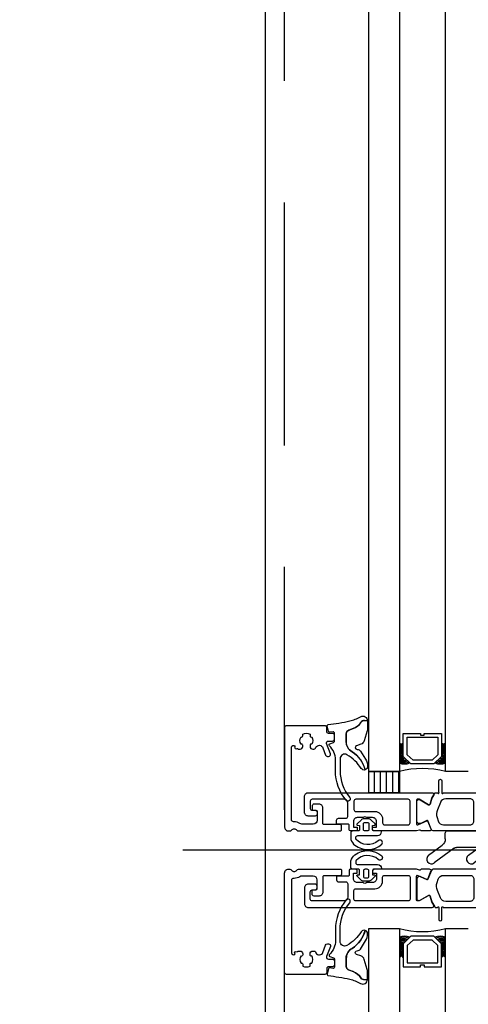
# Model space of a CAD drawing. Header units: millimetres. Extents: x 247761 to 294611, y 172579 to 236863.
# Tile 100 of 256: x 249656 to 249774, y 186190 to 186447. Entities that reach past the tile are written whole.
import ezdxf

# ---------------------------------------------------------------- set-up
doc = ezdxf.new("R2010")
doc.units = ezdxf.units.MM
doc.linetypes.add('ČÁRKOVANÁ', pattern=[19.05, 12.7, -6.35])
for name, color, linetype in [('FASÁDA DETAILNÍ', 4, 'Continuous'), ('KOTY 50', 7, 'Continuous'), ('NOVA', 240, 'Continuous')]:
    doc.layers.add(name, color=color, linetype=linetype)
doc.styles.add('CS-ROMANS', font='romans.shx', dxfattribs={"width": 0.75, "oblique": 5})
doc.dimstyles.new('A_KÓTA_50', dxfattribs={"dimtxt": 110, "dimasz": 2, "dimexe": 100, "dimexo": 1500, "dimgap": 40, "dimtad": 1, "dimrnd": 1, "dimdsep": 46, "dimtxsty": 'CS-ROMANS', "dimblk": 'KOT_CARA20', "dimcen": 45, "dimse1": 1, "dimse2": 1, "dimclrd": 256, "dimclre": 256, "dimclrt": 256, "dimadec": 0, "dimazin": 0, "dimtfac": 1, "dimtix": 1, "dimtmove": 2, "dimatfit": 3, "dimldrblk": 'OBLIQUE', "dimfxl": 0, "dimtolj": 1, "dimarcsym": 0})
pattern_1 = [(270, (42491.357, 2559.5789), (1.5875, -8e-16), [])]

# ---------------------------------------------------------------- blocks, each defined once
blk = doc.blocks.new('433270')
blk.add_lwpolyline([(1, 0, 0.414364), (0, -1), (0, -1.4, 0.255924), (0.23, -1.83, -0.547723), (0.23, -3.17, 0.255924), (0, -3.6), (0, -14.6, 0.414214), (0.3, -14.9), (1.2, -14.9, 0.414214), (1.7, -14.4), (1.7, -10.3, -0.414214), (2, -10), (6, -10, 0.414248), (7, -9), (7, -7.7, 0.414179), (6.5, -7.2), (5.7, -7.2, 0.414232), (5.4, -7.5), (5.4, -8.2, -0.414198), (5.1, -8.5), (2.8, -8.5, -0.414204), (1.8, -7.5), (1.8, -4.49, -0.147432), (1.97, -3.94, 0.147461), (2.4, -2.5), (2.4, -2.3, -0.414214), (2.9, -1.8), (21.87, -1.8, -0.668178), (22.22, -2.65), (22.16, -2.72, 1), (21.59, -3.29), (21.52, -3.35, 0.198912), (21.38, -3.71), (21.38, -4.05, 0.414214), (22.08, -4.75), (22.38, -4.75, 0.576988), (22.64, -4.3, -0.311246), (24.56, -4.3, 0.576988), (24.82, -4.75), (25.3, -4.75, -0.260065), (25.3, -6.65), (24.82, -6.65, 0.576988), (24.56, -7.1, -0.311246), (22.64, -7.1, 0.576988), (22.38, -6.65), (22.08, -6.65, 0.414214), (21.38, -7.35), (21.38, -7.61, 0.267949), (21.63, -8.04), (21.89, -8.2, -0.637047), (21.73, -10), (19.83, -10.7, 0.315299), (19.5, -11.17), (19.5, -11.49, 0.520567), (20.17, -11.96), (22.83, -10.99, -0.520567), (23.5, -11.46), (23.5, -12.5, 0.414062), (24, -13), (25, -13, 0.414186), (25.5, -12.5), (25.5, -11.5, -0.414182), (26, -11), (27, -11, 0.414214), (27.5, -10.5), (27.5, -0.5, 0.414214), (27, 0), (1, 0)], format="xyb", close=True)
blk = doc.blocks.new('284325')
for points in [[(0.84, -5.23, -0.560316), (0.94, -4.73), (1.94, -4.36, 0.3153), (2.14, -4.08), (2.14, -1.89, 0.451558), (1.8, -1.59), (0.9, -1.7, -0.399586), (0.57, -1.46), (0.3, -0.07, -0.415977), (0.53, 0.29, 0.024107), (6.15, 1.24, 0.076636), (8.99, 2.34, -0.577615), (10.79, 1.3), (10.02, 1.37, 0.283171), (9.08, 0.9, -0.168429), (7.07, -0.74), (5.9, -1.16, 0.315302), (5.24, -2.1), (5.24, -4.21, 0.269719), (6.76, -6.82, -0.194797), (10.18, -11.53, -0.342663), (9.17, -11.17, 0.119207), (5.43, -7.59, 0.578571), (3.63, -8.62), (3.63, -11.77, 0.176415), (6.16, -18.72, -1), (5.24, -19.49, -0.176415), (2.43, -11.77), (2.43, -8.89, 0.208286), (0.84, -5.23)], [(8.95, -6.65), (10.32, -8.78, -0.134555), (10.79, -10.63, -0.339795), (10.19, -11.53, 0.194788), (6.76, -6.81, -0.269736), (5.25, -4.21), (5.25, -2.1, -0.315302), (5.9, -1.17), (7.07, -0.74, 0.168429), (9.09, 0.89, -0.283167), (10.01, 1.36), (10.79, 1.29), (10.79, -0.74, -0.070852), (10.71, -1.3), (9.95, -3.93, -0.241839), (9.08, -4.83), (7.93, -5.22, 0.836024), (8.08, -6.19), (8.11, -6.19, -0.255349), (8.95, -6.65)]]:
    blk.add_lwpolyline(points, format="xyb", close=True)
blk = doc.blocks.new('288126')
for points in [[(-16.5, 0), (16.5, 0)], [(-17, -2.08), (-17, -0.5)], [(17, -0.5), (17, -3.8)], [(-21.36, -6.34), (-17.8, -3.69)], [(-14.71, -4.5), (-19.87, -8.34)], [(-8.83, -4.3), (-14.11, -4.3)], [(-10.96, -6.34), (-8.71, -4.66)], [(-4.31, -4.5), (-9.47, -8.34)], [(1.81, -4.3), (-3.71, -4.3)], [(-0.35, -6.36), (1.93, -4.66)], [(6.33, -4.5), (1.14, -8.37)], [(12.21, -4.3), (6.93, -4.3)], [(10.05, -6.36), (12.33, -4.66)], [(16.6, -4.6), (11.54, -8.37)]]:
    blk.add_lwpolyline(points)
for centre, radius, start, end in [((16.5, -0.5), 0.5, 0, 90), ((-16.5, -0.5), 0.5, 90, 180), ((16, -3.8), 1, 306.7059, 0), ((-20.61, -7.34), 1.25, 126.7059, 306.7059), ((-10.21, -7.34), 1.25, 126.7059, 306.7059), ((0.4, -7.37), 1.25, 126.7059, 306.7059), ((10.8, -7.37), 1.25, 126.7059, 306.7059)]:
    blk.add_arc(centre, radius, start, end)
at = {"extrusion": (0, 0, -1)}
for centre, radius, start, end in [((19, -2.08), 2, 180, 233.2941), ((14.11, -5.3), 1, 53.2941, 90), ((8.83, -4.5), 0.2, 90, 233.2941), ((3.71, -5.3), 1, 53.2941, 90), ((-1.81, -4.5), 0.2, 90, 233.2941), ((-6.93, -5.3), 1, 53.2941, 90), ((-12.21, -4.5), 0.2, 90, 233.2941)]:
    blk.add_arc(centre, radius, start, end, dxfattribs=at)
blk = doc.blocks.new('246426')
for points in [[(-1.84, 0.64), (-2.86, -0.38, 0.198926), (-3.15, -1.09), (-3.15, -2.31, 0.198926), (-2.86, -3.02), (-1.84, -4.04, 0.637051), (-1.5, -3.92), (-1.45, -3.4), (-0.3, -3.4, -0.41484), (0, -3.7), (0, -5.19, 0.414232), (0.5, -5.69), (2.14, -5.69, 0.071862), (2.2, -5.68, 0.157876), (3.73, -4.64, 0.360336), (3.48, 2.39, 0.964062), (2.54, 1.48, -0.403385), (2.25, -4.34, -0.190964), (2.11, -4.39), (1.7, -4.39, -0.414214), (1.2, -3.89), (1.2, 1.31, 0.414201), (0.2, 2.31), (0, 2.31), (0, 0.3, -0.414214), (-0.3, 0), (-1.45, 0), (-1.5, 0.52, 0.637051), (-1.84, 0.64)], [(-2.25, -1.4, -0.414214), (-1.85, -1), (-0.4, -1, -0.414214), (0, -1.4), (0, -2, -0.414214), (-0.4, -2.4), (-1.85, -2.4, -0.414214), (-2.25, -2), (-2.25, -1.4)]]:
    blk.add_lwpolyline(points, format="xyb", close=True)
blk = doc.blocks.new('A$C69D17D4D')
at = {"layer": 'FASÁDA DETAILNÍ'}
h = blk.add_hatch(dxfattribs=at)
h.set_pattern_fill('ANSI31', color=256, scale=0.5, angle=585)
h.set_pattern_definition(pattern_1)
h.paths.add_polyline_path([(-24889, 12874), (-24889, 12879.5), (-24897, 12879.5), (-24897, 12874)])
h = blk.add_hatch(dxfattribs=at)
h.set_pattern_fill('ANSI31', color=256, scale=0.5, angle=585)
h.set_pattern_definition(pattern_1)
h.paths.add_polyline_path([(-24889, 12874), (-24889, 12879.5), (-24897, 12879.5), (-24897, 12874)])
for p, q in [((-24897, 12879.5), (-24897, 13288.5)), ((-24897, 12879.5), (-24897, 13288.5)), ((-24889, 13288.5), (-24889, 12879.5)), ((-24889, 13288.5), (-24889, 12879.5)), ((-24877, 12879.5), (-24877, 13288.5)), ((-24877, 12879.5), (-24877, 13288.5)), ((-24889, 12879.5), (-24897, 12879.5)), ((-24889, 12879.5), (-24897, 12879.5)), ((-24871, 12879.5), (-24877, 12879.5)), ((-24871, 12879.5), (-24877, 12879.5)), ((-24619.88, 12859), (-24945.57, 12859)), ((-24619.88, 12859), (-24945.57, 12859)), ((-24897, 12838.5), (-24889, 12838.5)), ((-24897, 12838.5), (-24889, 12838.5)), ((-24897, 12495.51), (-24897, 12838.5)), ((-24889, 12838.5), (-24889, 12495.51)), ((-24877, 12838.5), (-24871, 12838.5)), ((-24877, 12838.5), (-24871, 12838.5)), ((-24877, 12495.51), (-24877, 12838.5))]:
    blk.add_line(p, q, dxfattribs=at)
for points in [[(1656, 1244), (-24924, 1244), (-24924, 24924), (1656, 24924)], [(-24878, 12889.5), (-24878, 12883.5), (-24880, 12881.5), (-24886, 12881.5), (-24888, 12883.5), (-24888, 12889.5), (-24883.5, 12889.5), (-24883.5, 12889), (-24882.5, 12889), (-24882.5, 12889.5)], [(-24878, 12889.5), (-24878, 12883.5), (-24880, 12881.5), (-24886, 12881.5), (-24888, 12883.5), (-24888, 12889.5), (-24883.5, 12889.5), (-24883.5, 12889), (-24882.5, 12889), (-24882.5, 12889.5)], [(-24887, 12888.5), (-24879, 12888.5), (-24879, 12883.91), (-24880.41, 12882.5), (-24885.45, 12882.5), (-24887, 12883.91)], [(-24887, 12888.5), (-24879, 12888.5), (-24879, 12883.91), (-24880.41, 12882.5), (-24885.45, 12882.5), (-24887, 12883.91)], [(-24897, 12874), (-24897, 12879.5), (-24889, 12879.5), (-24889, 12874)], [(-24897, 12874), (-24897, 12879.5), (-24889, 12879.5), (-24889, 12874)], [(-24878, 12828.5), (-24878, 12834.5), (-24880, 12836.5), (-24886, 12836.5), (-24888, 12834.5), (-24888, 12828.5), (-24883.5, 12828.5), (-24883.5, 12829), (-24882.5, 12829), (-24882.5, 12828.5)], [(-24878, 12828.5), (-24878, 12834.5), (-24880, 12836.5), (-24886, 12836.5), (-24888, 12834.5), (-24888, 12828.5), (-24883.5, 12828.5), (-24883.5, 12829), (-24882.5, 12829), (-24882.5, 12828.5)], [(-24887, 12829.5), (-24879, 12829.5), (-24879, 12834.09), (-24880.41, 12835.5), (-24885.45, 12835.5), (-24887, 12834.09)], [(-24887, 12829.5), (-24879, 12829.5), (-24879, 12834.09), (-24880.41, 12835.5), (-24885.45, 12835.5), (-24887, 12834.09)]]:
    blk.add_lwpolyline(points, close=True, dxfattribs=at)
at = {"layer": 'FASÁDA DETAILNÍ', "linetype": 'ČÁRKOVANÁ', "ltscale": 5}
blk.add_lwpolyline([(1651, 1249), (-24919, 1249), (-24919, 24919), (1651, 24919)], close=True, dxfattribs=at)
at = {"layer": 'FASÁDA DETAILNÍ'}
for points in [[(-24858.25, 12864), (-24880.16, 12864, -0.305837), (-24880.62, 12864.31), (-24881.55, 12866.6, 0.425336), (-24881.81, 12866.71), (-24883.43, 12865.99, -0.543753), (-24884.49, 12866.68), (-24884.49, 12871.58, -0.578182), (-24883.59, 12872.1), (-24881.4, 12870.84, 0.488505), (-24880.96, 12871.01), (-24880.52, 12872.53), (-24879.76, 12873.85, -0.282478), (-24879.49, 12874), (-24879.04, 12874, 1.447009), (-24878.69, 12874.13), (-24878.69, 12877.1, -1), (-24877.89, 12877.1), (-24877.89, 12874.13, 1.447009), (-24877.54, 12874), (-24869, 12874, 1.447009)], [(-24858.25, 12864), (-24880.16, 12864, -0.305837), (-24880.62, 12864.31), (-24881.55, 12866.6, 0.425336), (-24881.81, 12866.71), (-24883.43, 12865.99, -0.543753), (-24884.49, 12866.68), (-24884.49, 12871.58, -0.578182), (-24883.59, 12872.1), (-24881.4, 12870.84, 0.488505), (-24880.96, 12871.01), (-24880.52, 12872.53), (-24879.76, 12873.85, -0.282478), (-24879.49, 12874), (-24879.04, 12874, 1.447009), (-24878.69, 12874.13), (-24878.69, 12877.1, -1), (-24877.89, 12877.1), (-24877.89, 12874.13, 1.447009), (-24877.54, 12874), (-24869, 12874, 1.447009)], [(-24858.25, 12854), (-24880.16, 12854, 0.305837), (-24880.62, 12853.69), (-24881.55, 12851.4, -0.425336), (-24881.81, 12851.29), (-24883.43, 12852.01, 0.543753), (-24884.49, 12851.32), (-24884.49, 12846.42, 0.578182), (-24883.59, 12845.9), (-24881.4, 12847.16, -0.488505), (-24880.96, 12846.99), (-24880.52, 12845.47), (-24879.76, 12844.15, 0.282478), (-24879.49, 12844), (-24879.04, 12844, -1.447009), (-24878.69, 12843.87), (-24878.69, 12840.9, 1), (-24877.89, 12840.9), (-24877.89, 12843.87, -1.447009), (-24877.54, 12844), (-24869, 12844, -1.447009)], [(-24858.25, 12854), (-24880.16, 12854, 0.305837), (-24880.62, 12853.69), (-24881.55, 12851.4, -0.425336), (-24881.81, 12851.29), (-24883.43, 12852.01, 0.543753), (-24884.49, 12851.32), (-24884.49, 12846.42, 0.578182), (-24883.59, 12845.9), (-24881.4, 12847.16, -0.488505), (-24880.96, 12846.99), (-24880.52, 12845.47), (-24879.76, 12844.15, 0.282478), (-24879.49, 12844), (-24879.04, 12844, -1.447009), (-24878.69, 12843.87), (-24878.69, 12840.9, 1), (-24877.89, 12840.9), (-24877.89, 12843.87, -1.447009), (-24877.54, 12844), (-24869, 12844, -1.447009)]]:
    blk.add_lwpolyline(points, format="xyb", dxfattribs=at)
for points in [[(-24884.5, 12864), (-24895.5, 12864, -0.414426), (-24896, 12864.5), (-24896, 12864.99), (-24895, 12864.99), (-24895, 12866.49, 0.414214), (-24896, 12867.49), (-24897.5, 12867.49, 0.399985), (-24898.5, 12867.49), (-24900, 12867.49, 0.414214), (-24901, 12866.49), (-24901, 12865), (-24900, 12865), (-24900, 12864.5, -0.414456), (-24900.5, 12864), (-24901.8, 12864, -0.413971), (-24902.1, 12864.3), (-24902.1, 12865.5, 0.414214), (-24902.4, 12865.8), (-24905.4, 12865.8), (-24905.4, 12866.8, -0.414214), (-24904.9, 12867.3), (-24903, 12867.3, 0.414214), (-24902.5, 12867.8), (-24902.5, 12871.3, 0.414206), (-24903.5, 12872.3), (-24911.8, 12872.3, 0.414206), (-24912.3, 12871.8), (-24912.3, 12869.9, 0.414219), (-24911.8, 12869.4), (-24911, 12869.4, -0.414214), (-24910.5, 12868.9), (-24910.5, 12868.4, -0.414214), (-24911, 12867.9), (-24912.8, 12867.9, -0.414214), (-24913.8, 12868.9), (-24913.8, 12873, -0.414214), (-24912.8, 12874), (-24884.5, 12874), (-24880.4, 12874, -0.57735), (-24880.05, 12873.4), (-24880.55, 12872.54), (-24880.98, 12871.04, -0.488701), (-24881.42, 12870.87), (-24883.88, 12872.3), (-24884.31, 12872.3, 0.432566), (-24884.5, 12872.1), (-24884.5, 12865.8, 0.548397), (-24884.22, 12865.61), (-24881.83, 12866.68, -0.425336), (-24881.57, 12866.57), (-24880.75, 12864.55, -0.531563), (-24881.12, 12864), (-24883.19, 12864, -0.231306), (-24883.42, 12864.11, 0.306185), (-24883.74, 12864.22), (-24884.5, 12864)], [(-24884.5, 12864), (-24895.5, 12864, -0.414426), (-24896, 12864.5), (-24896, 12864.99), (-24895, 12864.99), (-24895, 12866.49, 0.414214), (-24896, 12867.49), (-24897.5, 12867.49, 0.399985), (-24898.5, 12867.49), (-24900, 12867.49, 0.414214), (-24901, 12866.49), (-24901, 12865), (-24900, 12865), (-24900, 12864.5, -0.414456), (-24900.5, 12864), (-24901.8, 12864, -0.413971), (-24902.1, 12864.3), (-24902.1, 12865.5, 0.414214), (-24902.4, 12865.8), (-24905.4, 12865.8), (-24905.4, 12866.8, -0.414214), (-24904.9, 12867.3), (-24903, 12867.3, 0.414214), (-24902.5, 12867.8), (-24902.5, 12871.3, 0.414206), (-24903.5, 12872.3), (-24911.8, 12872.3, 0.414206), (-24912.3, 12871.8), (-24912.3, 12869.9, 0.414219), (-24911.8, 12869.4), (-24911, 12869.4, -0.414214), (-24910.5, 12868.9), (-24910.5, 12868.4, -0.414214), (-24911, 12867.9), (-24912.8, 12867.9, -0.414214), (-24913.8, 12868.9), (-24913.8, 12873, -0.414214), (-24912.8, 12874), (-24884.5, 12874), (-24880.4, 12874, -0.57735), (-24880.05, 12873.4), (-24880.55, 12872.54), (-24880.98, 12871.04, -0.488701), (-24881.42, 12870.87), (-24883.88, 12872.3), (-24884.31, 12872.3, 0.432566), (-24884.5, 12872.1), (-24884.5, 12865.8, 0.548397), (-24884.22, 12865.61), (-24881.83, 12866.68, -0.425336), (-24881.57, 12866.57), (-24880.75, 12864.55, -0.531563), (-24881.12, 12864), (-24883.19, 12864, -0.231306), (-24883.42, 12864.11, 0.306185), (-24883.74, 12864.22), (-24884.5, 12864)], [(-24886.7, 12872.3), (-24900.4, 12872.3, 0.414214), (-24900.9, 12871.8), (-24900.9, 12869.59, 0.414214), (-24900.4, 12869.09), (-24895.43, 12869.09, -0.411139), (-24893.4, 12867.09), (-24893.4, 12866.1, 0.414214), (-24892.9, 12865.6), (-24886.7, 12865.6, 0.414214), (-24886.2, 12866.1), (-24886.2, 12871.8, 0.414214), (-24886.7, 12872.3)], [(-24886.7, 12872.3), (-24900.4, 12872.3, 0.414214), (-24900.9, 12871.8), (-24900.9, 12869.59, 0.414214), (-24900.4, 12869.09), (-24895.43, 12869.09, -0.411139), (-24893.4, 12867.09), (-24893.4, 12866.1, 0.414214), (-24892.9, 12865.6), (-24886.7, 12865.6, 0.414214), (-24886.2, 12866.1), (-24886.2, 12871.8, 0.414214), (-24886.7, 12872.3)], [(-24877.45, 12865.6), (-24870.55, 12865.6, 0.414218), (-24869.55, 12866.6), (-24869.55, 12871.4, 0.414218), (-24870.55, 12872.4), (-24876.91, 12872.4, 0.305619), (-24878.3, 12871.46), (-24879.08, 12869.54, 0.176429), (-24879.15, 12867.49), (-24878.88, 12866.64, 0.324916), (-24877.45, 12865.6)], [(-24877.45, 12865.6), (-24870.55, 12865.6, 0.414218), (-24869.55, 12866.6), (-24869.55, 12871.4, 0.414218), (-24870.55, 12872.4), (-24876.91, 12872.4, 0.305619), (-24878.3, 12871.46), (-24879.08, 12869.54, 0.176429), (-24879.15, 12867.49), (-24878.88, 12866.64, 0.324916), (-24877.45, 12865.6)], [(-24884.5, 12854), (-24895.5, 12854, 0.414426), (-24896, 12853.5), (-24896, 12853.01), (-24895, 12853.01), (-24895, 12851.51, -0.414214), (-24896, 12850.51), (-24897.5, 12850.51, -0.399985), (-24898.5, 12850.51), (-24900, 12850.51, -0.414214), (-24901, 12851.51), (-24901, 12853), (-24900, 12853), (-24900, 12853.5, 0.414456), (-24900.5, 12854), (-24901.8, 12854, 0.413971), (-24902.1, 12853.7), (-24902.1, 12852.5, -0.414214), (-24902.4, 12852.2), (-24905.4, 12852.2), (-24905.4, 12851.2, 0.414214), (-24904.9, 12850.7), (-24903, 12850.7, -0.414214), (-24902.5, 12850.2), (-24902.5, 12846.7, -0.414206), (-24903.5, 12845.7), (-24911.8, 12845.7, -0.414206), (-24912.3, 12846.2), (-24912.3, 12848.1, -0.414219), (-24911.8, 12848.6), (-24911, 12848.6, 0.414214), (-24910.5, 12849.1), (-24910.5, 12849.6, 0.414214), (-24911, 12850.1), (-24912.8, 12850.1, 0.414214), (-24913.8, 12849.1), (-24913.8, 12845, 0.414214), (-24912.8, 12844), (-24884.5, 12844), (-24880.4, 12844, 0.57735), (-24880.05, 12844.6), (-24880.55, 12845.46), (-24880.98, 12846.96, 0.488701), (-24881.42, 12847.13), (-24883.88, 12845.7), (-24884.31, 12845.7, -0.432566), (-24884.5, 12845.9), (-24884.5, 12852.2, -0.548397), (-24884.22, 12852.39), (-24881.83, 12851.32, 0.425336), (-24881.57, 12851.43), (-24880.75, 12853.45, 0.531563), (-24881.12, 12854), (-24883.19, 12854, 0.231306), (-24883.42, 12853.89, -0.306185), (-24883.74, 12853.78), (-24884.5, 12854)], [(-24884.5, 12854), (-24895.5, 12854, 0.414426), (-24896, 12853.5), (-24896, 12853.01), (-24895, 12853.01), (-24895, 12851.51, -0.414214), (-24896, 12850.51), (-24897.5, 12850.51, -0.399985), (-24898.5, 12850.51), (-24900, 12850.51, -0.414214), (-24901, 12851.51), (-24901, 12853), (-24900, 12853), (-24900, 12853.5, 0.414456), (-24900.5, 12854), (-24901.8, 12854, 0.413971), (-24902.1, 12853.7), (-24902.1, 12852.5, -0.414214), (-24902.4, 12852.2), (-24905.4, 12852.2), (-24905.4, 12851.2, 0.414214), (-24904.9, 12850.7), (-24903, 12850.7, -0.414214), (-24902.5, 12850.2), (-24902.5, 12846.7, -0.414206), (-24903.5, 12845.7), (-24911.8, 12845.7, -0.414206), (-24912.3, 12846.2), (-24912.3, 12848.1, -0.414219), (-24911.8, 12848.6), (-24911, 12848.6, 0.414214), (-24910.5, 12849.1), (-24910.5, 12849.6, 0.414214), (-24911, 12850.1), (-24912.8, 12850.1, 0.414214), (-24913.8, 12849.1), (-24913.8, 12845, 0.414214), (-24912.8, 12844), (-24884.5, 12844), (-24880.4, 12844, 0.57735), (-24880.05, 12844.6), (-24880.55, 12845.46), (-24880.98, 12846.96, 0.488701), (-24881.42, 12847.13), (-24883.88, 12845.7), (-24884.31, 12845.7, -0.432566), (-24884.5, 12845.9), (-24884.5, 12852.2, -0.548397), (-24884.22, 12852.39), (-24881.83, 12851.32, 0.425336), (-24881.57, 12851.43), (-24880.75, 12853.45, 0.531563), (-24881.12, 12854), (-24883.19, 12854, 0.231306), (-24883.42, 12853.89, -0.306185), (-24883.74, 12853.78), (-24884.5, 12854)], [(-24886.7, 12845.7), (-24900.4, 12845.7, -0.414214), (-24900.9, 12846.2), (-24900.9, 12848.41, -0.414214), (-24900.4, 12848.91), (-24895.43, 12848.91, 0.411139), (-24893.4, 12850.91), (-24893.4, 12851.9, -0.414214), (-24892.9, 12852.4), (-24886.7, 12852.4, -0.414214), (-24886.2, 12851.9), (-24886.2, 12846.2, -0.414214), (-24886.7, 12845.7)], [(-24886.7, 12845.7), (-24900.4, 12845.7, -0.414214), (-24900.9, 12846.2), (-24900.9, 12848.41, -0.414214), (-24900.4, 12848.91), (-24895.43, 12848.91, 0.411139), (-24893.4, 12850.91), (-24893.4, 12851.9, -0.414214), (-24892.9, 12852.4), (-24886.7, 12852.4, -0.414214), (-24886.2, 12851.9), (-24886.2, 12846.2, -0.414214), (-24886.7, 12845.7)], [(-24877.45, 12852.4), (-24870.55, 12852.4, -0.414218), (-24869.55, 12851.4), (-24869.55, 12846.6, -0.414218), (-24870.55, 12845.6), (-24876.91, 12845.6, -0.305619), (-24878.3, 12846.54), (-24879.08, 12848.46, -0.176429), (-24879.15, 12850.51), (-24878.88, 12851.36, -0.324916), (-24877.45, 12852.4)], [(-24877.45, 12852.4), (-24870.55, 12852.4, -0.414218), (-24869.55, 12851.4), (-24869.55, 12846.6, -0.414218), (-24870.55, 12845.6), (-24876.91, 12845.6, -0.305619), (-24878.3, 12846.54), (-24879.08, 12848.46, -0.176429), (-24879.15, 12850.51), (-24878.88, 12851.36, -0.324916), (-24877.45, 12852.4)]]:
    blk.add_lwpolyline(points, format="xyb", close=True, dxfattribs=at)
for centre, radius, start, end in [((-24888.5, 12887.36), 0.596, 213.0366, 326.9634), ((-24888.5, 12887.36), 0.596, 213.0366, 326.9634), ((-24888.5, 12887.07), 0.596, 213.0366, 326.9634), ((-24888.5, 12887.07), 0.596, 213.0366, 326.9634), ((-24888.5, 12886.78), 0.596, 213.0366, 326.9634), ((-24888.5, 12886.78), 0.596, 213.0366, 326.9634), ((-24877.5, 12887.36), 0.596, 213.0366, 326.9634), ((-24877.5, 12887.36), 0.596, 213.0366, 326.9634), ((-24877.5, 12887.07), 0.596, 213.0366, 326.9634), ((-24877.5, 12887.07), 0.596, 213.0366, 326.9634), ((-24877.5, 12886.78), 0.596, 213.0366, 326.9634), ((-24877.5, 12886.78), 0.596, 213.0366, 326.9634), ((-24888.5, 12886.49), 0.596, 213.0366, 326.9634), ((-24888.5, 12886.49), 0.596, 213.0366, 326.9634), ((-24888.5, 12886.19), 0.596, 213.0366, 326.9634), ((-24888.5, 12886.19), 0.596, 213.0366, 326.9634), ((-24888.5, 12885.9), 0.596, 213.0366, 326.9634), ((-24888.5, 12885.9), 0.596, 213.0366, 326.9634), ((-24888.5, 12885.61), 0.596, 213.0366, 326.9634), ((-24888.5, 12885.61), 0.596, 213.0366, 326.9634), ((-24888.5, 12885.32), 0.596, 213.0366, 326.9634), ((-24888.5, 12885.32), 0.596, 213.0366, 326.9634), ((-24888.5, 12885.02), 0.596, 213.0366, 326.9634), ((-24888.5, 12885.02), 0.596, 213.0366, 326.9634), ((-24888.5, 12884.73), 0.596, 213.0366, 326.9634), ((-24888.5, 12884.73), 0.596, 213.0366, 326.9634), ((-24888.5, 12884.44), 0.596, 213.0366, 326.9634), ((-24888.5, 12884.44), 0.596, 213.0366, 326.9634), ((-24888.5, 12884.15), 0.596, 213.0366, 326.9634), ((-24888.5, 12884.15), 0.596, 213.0366, 326.9634), ((-24877.5, 12886.49), 0.596, 213.0366, 326.9634), ((-24877.5, 12886.49), 0.596, 213.0366, 326.9634), ((-24877.5, 12886.19), 0.596, 213.0366, 326.9634), ((-24877.5, 12886.19), 0.596, 213.0366, 326.9634), ((-24877.5, 12885.9), 0.596, 213.0366, 326.9634), ((-24877.5, 12885.9), 0.596, 213.0366, 326.9634), ((-24877.5, 12885.61), 0.596, 213.0366, 326.9634), ((-24877.5, 12885.61), 0.596, 213.0366, 326.9634), ((-24877.5, 12885.32), 0.596, 213.0366, 326.9634), ((-24877.5, 12885.32), 0.596, 213.0366, 326.9634), ((-24877.5, 12885.02), 0.596, 213.0366, 326.9634), ((-24877.5, 12885.02), 0.596, 213.0366, 326.9634), ((-24877.5, 12884.73), 0.596, 213.0366, 326.9634), ((-24877.5, 12884.73), 0.596, 213.0366, 326.9634), ((-24877.5, 12884.44), 0.596, 213.0366, 326.9634), ((-24877.5, 12884.44), 0.596, 213.0366, 326.9634), ((-24877.5, 12884.15), 0.596, 213.0366, 326.9634), ((-24877.5, 12884.15), 0.596, 213.0366, 326.9634), ((-24888.5, 12883.85), 0.596, 213.0366, 326.9634), ((-24888.5, 12883.85), 0.596, 213.0366, 326.9634), ((-24888.36, 12883.84), 0.879, 223.5036, 316.0051), ((-24888.36, 12883.84), 0.879, 223.5036, 316.0051), ((-24888.21, 12883.93), 1.26, 231.5004, 308.0344), ((-24888.21, 12883.93), 1.26, 231.5004, 308.0344), ((-24888.08, 12884.09), 1.71, 237.3143, 302.7051), ((-24888.08, 12884.09), 1.71, 237.3143, 302.7051), ((-24887.93, 12884.34), 2.25, 241.5972, 298.4727), ((-24887.93, 12884.34), 2.25, 241.5972, 298.4727), ((-24887.76, 12884.68), 2.9, 244.7048, 294.6933), ((-24887.76, 12884.68), 2.9, 244.7048, 294.6933), ((-24887.65, 12885.05), 3.55, 247.591, 292.7062), ((-24887.65, 12885.05), 3.55, 247.591, 292.7062), ((-24878.35, 12885.05), 3.55, 247.2938, 292.409), ((-24878.35, 12885.05), 3.55, 247.2938, 292.409), ((-24878.24, 12884.68), 2.9, 245.3067, 295.2952), ((-24878.24, 12884.68), 2.9, 245.3067, 295.2952), ((-24878.07, 12884.34), 2.25, 241.5273, 298.4028), ((-24878.07, 12884.34), 2.25, 241.5273, 298.4028), ((-24877.92, 12884.09), 1.71, 237.2949, 302.6857), ((-24877.92, 12884.09), 1.71, 237.2949, 302.6857), ((-24877.79, 12883.93), 1.26, 231.9656, 308.4996), ((-24877.79, 12883.93), 1.26, 231.9656, 308.4996), ((-24877.64, 12883.84), 0.879, 223.9949, 316.4964), ((-24877.64, 12883.84), 0.879, 223.9949, 316.4964), ((-24877.5, 12883.85), 0.596, 213.0366, 326.9634), ((-24877.5, 12883.85), 0.596, 213.0366, 326.9634), ((-24883, 12857.61), 22.7, 74.6728, 105.3272), ((-24883, 12857.61), 22.7, 74.6728, 105.3272), ((-24883, 12860.39), 22.7, 254.6728, 285.3272), ((-24883, 12860.39), 22.7, 254.6728, 285.3272), ((-24887.65, 12832.95), 3.55, 67.2938, 112.409), ((-24887.65, 12832.95), 3.55, 67.2938, 112.409), ((-24887.76, 12833.32), 2.9, 65.3067, 115.2952), ((-24887.76, 12833.32), 2.9, 65.3067, 115.2952), ((-24887.93, 12833.66), 2.25, 61.5273, 118.4028), ((-24887.93, 12833.66), 2.25, 61.5273, 118.4028), ((-24888.08, 12833.91), 1.71, 57.2949, 122.6857), ((-24888.08, 12833.91), 1.71, 57.2949, 122.6857), ((-24888.21, 12834.07), 1.26, 51.9656, 128.4996), ((-24888.21, 12834.07), 1.26, 51.9656, 128.4996), ((-24888.36, 12834.16), 0.879, 43.9949, 136.4964), ((-24888.36, 12834.16), 0.879, 43.9949, 136.4964), ((-24878.35, 12832.95), 3.55, 67.591, 112.7062), ((-24878.35, 12832.95), 3.55, 67.591, 112.7062), ((-24878.24, 12833.32), 2.9, 64.7048, 114.6933), ((-24878.24, 12833.32), 2.9, 64.7048, 114.6933), ((-24878.07, 12833.66), 2.25, 61.5972, 118.4727), ((-24878.07, 12833.66), 2.25, 61.5972, 118.4727), ((-24877.92, 12833.91), 1.71, 57.3143, 122.7051), ((-24877.92, 12833.91), 1.71, 57.3143, 122.7051), ((-24877.79, 12834.07), 1.26, 51.5004, 128.0344), ((-24877.79, 12834.07), 1.26, 51.5004, 128.0344), ((-24877.64, 12834.16), 0.879, 43.5036, 136.0051), ((-24877.64, 12834.16), 0.879, 43.5036, 136.0051), ((-24888.5, 12834.15), 0.596, 33.0366, 146.9634), ((-24888.5, 12834.15), 0.596, 33.0366, 146.9634), ((-24888.5, 12833.85), 0.596, 33.0366, 146.9634), ((-24888.5, 12833.85), 0.596, 33.0366, 146.9634), ((-24888.5, 12833.56), 0.596, 33.0366, 146.9634), ((-24888.5, 12833.56), 0.596, 33.0366, 146.9634), ((-24888.5, 12833.27), 0.596, 33.0366, 146.9634), ((-24888.5, 12833.27), 0.596, 33.0366, 146.9634), ((-24888.5, 12832.98), 0.596, 33.0366, 146.9634), ((-24888.5, 12832.98), 0.596, 33.0366, 146.9634), ((-24888.5, 12832.68), 0.596, 33.0366, 146.9634), ((-24888.5, 12832.68), 0.596, 33.0366, 146.9634), ((-24888.5, 12832.39), 0.596, 33.0366, 146.9634), ((-24888.5, 12832.39), 0.596, 33.0366, 146.9634), ((-24888.5, 12832.1), 0.596, 33.0366, 146.9634), ((-24888.5, 12832.1), 0.596, 33.0366, 146.9634), ((-24888.5, 12831.81), 0.596, 33.0366, 146.9634), ((-24888.5, 12831.81), 0.596, 33.0366, 146.9634), ((-24877.5, 12834.15), 0.596, 33.0366, 146.9634), ((-24877.5, 12834.15), 0.596, 33.0366, 146.9634), ((-24877.5, 12833.85), 0.596, 33.0366, 146.9634), ((-24877.5, 12833.85), 0.596, 33.0366, 146.9634), ((-24877.5, 12833.56), 0.596, 33.0366, 146.9634), ((-24877.5, 12833.56), 0.596, 33.0366, 146.9634), ((-24877.5, 12833.27), 0.596, 33.0366, 146.9634), ((-24877.5, 12833.27), 0.596, 33.0366, 146.9634), ((-24877.5, 12832.98), 0.596, 33.0366, 146.9634), ((-24877.5, 12832.98), 0.596, 33.0366, 146.9634), ((-24877.5, 12832.68), 0.596, 33.0366, 146.9634), ((-24877.5, 12832.68), 0.596, 33.0366, 146.9634), ((-24877.5, 12832.39), 0.596, 33.0366, 146.9634), ((-24877.5, 12832.39), 0.596, 33.0366, 146.9634), ((-24877.5, 12832.1), 0.596, 33.0366, 146.9634), ((-24877.5, 12832.1), 0.596, 33.0366, 146.9634), ((-24877.5, 12831.81), 0.596, 33.0366, 146.9634), ((-24877.5, 12831.81), 0.596, 33.0366, 146.9634), ((-24888.5, 12831.51), 0.596, 33.0366, 146.9634), ((-24888.5, 12831.51), 0.596, 33.0366, 146.9634), ((-24888.5, 12831.22), 0.596, 33.0366, 146.9634), ((-24888.5, 12831.22), 0.596, 33.0366, 146.9634), ((-24888.5, 12830.93), 0.596, 33.0366, 146.9634), ((-24888.5, 12830.93), 0.596, 33.0366, 146.9634), ((-24888.5, 12830.64), 0.596, 33.0366, 146.9634), ((-24888.5, 12830.64), 0.596, 33.0366, 146.9634), ((-24877.5, 12831.51), 0.596, 33.0366, 146.9634), ((-24877.5, 12831.51), 0.596, 33.0366, 146.9634), ((-24877.5, 12831.22), 0.596, 33.0366, 146.9634), ((-24877.5, 12831.22), 0.596, 33.0366, 146.9634), ((-24877.5, 12830.93), 0.596, 33.0366, 146.9634), ((-24877.5, 12830.93), 0.596, 33.0366, 146.9634), ((-24877.5, 12830.64), 0.596, 33.0366, 146.9634), ((-24877.5, 12830.64), 0.596, 33.0366, 146.9634)]:
    blk.add_arc(centre, radius, start, end, dxfattribs=at)
for name, p in [('284325', (-24908.14, 12891.5)), ('284325', (-24908.14, 12891.5)), ('288126', (-24860.01, 12864)), ('288126', (-24860.01, 12864))]:
    blk.add_blockref(name, p, dxfattribs=at)
for name, p, rotation in [('433270', (-24919, 12864), 90), ('433270', (-24919, 12864), 90), ('246426', (-24896, 12864), 270), ('246426', (-24896, 12864), 270)]:
    blk.add_blockref(name, p, dxfattribs=dict(at, rotation=rotation))
at = {"layer": 'FASÁDA DETAILNÍ', "xscale": -1}
for name, p, rotation in [('246426', (-24896, 12854), 270), ('246426', (-24896, 12854), 270), ('433270', (-24919, 12854), 90), ('433270', (-24919, 12854), 90), ('284325', (-24908.14, 12826.5), 180), ('284325', (-24908.14, 12826.5), 180)]:
    blk.add_blockref(name, p, dxfattribs=dict(at, rotation=rotation))
blk = doc.blocks.new('KOT_CARA20')
for p, q in [((0, 20), (0, -20)), ((0, 0), (14.14, 14.14)), ((0, 0), (-14.14, -14.14))]:
    blk.add_line(p, q)
blk = doc.blocks.new('*D36')
at = {"layer": 'Defpoints', "color": 0, "ltscale": 5, "transparency": 16777216}
for p in [(249720.52, 198295.26), (247928.31, 174615.26), (249720.52, 174615.26)]:
    blk.add_point(p, dxfattribs=at)
at = {"layer": 'KOTY 50', "lineweight": -2, "ltscale": 5, "transparency": 16777216}
blk.add_line((247928.31, 198293.26), (247928.31, 174617.26), dxfattribs=at)
at = {"layer": 'KOTY 50', "lineweight": -2, "ltscale": 5, "transparency": 16777216, "xscale": 2, "yscale": 2, "zscale": 2}
for p, rotation in [((247928.31, 198295.26), 90), ((247928.31, 174615.26), 270)]:
    blk.add_blockref('KOT_CARA20', p, dxfattribs=dict(at, rotation=rotation))
at = {"layer": 'KOTY 50', "ltscale": 5, "transparency": 16777216, "insert": (247833.31, 186455.26), "char_height": 110, "attachment_point": 5, "rotation": 90, "style": 'CS-ROMANS'}
blk.add_mtext('\\A1;23680', dxfattribs=at)
blk = doc.blocks.new('_OBLIQUE')
at = {"color": 0, "linetype": 'ByBlock', "ltscale": 15}
blk.add_line((-0.5, -0.5), (0.5, 0.5), dxfattribs=at)

msp = doc.modelspace()

# ---------------------------------------------------------------- block references
at = {"layer": 'NOVA', "ltscale": 300}
msp.add_blockref('A$C69D17D4D', (274644.517, 173371.259), dxfattribs=at)

# ---------------------------------------------------------------- dimensions: what is measured, and where the dimension line sits
at = {"layer": 'KOTY 50', "ltscale": 5}
dim = msp.add_linear_dim(base=(247928.311, 174615.259), p1=(249720.517, 198295.259), p2=(249720.517, 174615.259), angle=90, dimstyle='A_KÓTA_50', dxfattribs=at)
dim.commit()
dim.dimension.update_dxf_attribs({"geometry": '*D36', "text_midpoint": (247833.311, 186455.259)})

doc.saveas('drawing.dxf')
